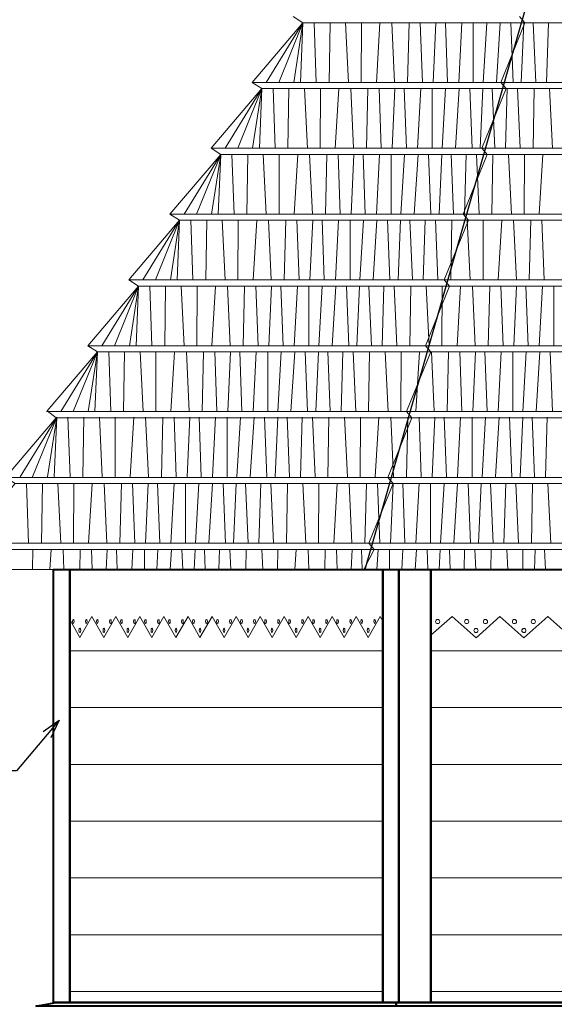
# Model space of a CAD drawing. Header units: centimetres. Extents: x 148485 to 162129, y -6573 to -2118.
# Tile 161 of 167: x 158454 to 158654, y -6051 to -5683. Entities that reach past the tile are written whole.
import ezdxf
from ezdxf import colors
from ezdxf.entities.mleader import LeaderData, LeaderLine
from ezdxf.math import Vec2, Vec3

# ---------------------------------------------------------------- set-up
doc = ezdxf.new("R2010")
doc.units = ezdxf.units.CM
doc.header["$LTSCALE"] = 0.1
doc.layers.get('0').update_dxf_attribs({"color": 45})
for name, color, linetype, lineweight in [('ELEWACJE - dach podziały', 34, 'Continuous', 15), ('ELEWACJE - gzymsy', 231, 'Continuous', 15), ('ELEWACJE - hacz dachówki', 251, 'Continuous', 9), ('ELEWACJE - ściany', 7, 'Continuous', 40), ('WIDOKOWE', 4, 'Continuous', 15)]:
    doc.layers.add(name, color=color, linetype=linetype, lineweight=lineweight)
doc.styles.add('Skala 50', font='simplex.shx', dxfattribs={"width": 0.9, "height": 10})
pattern_1 = [(360, (-5001.28, 0), (5e-15, 21.2132034), [])]

# ---------------------------------------------------------------- blocks, each defined once
blk = doc.blocks.new('_Open30')
at = {"color": 0, "linetype": 'ByBlock', "lineweight": -2, "transparency": 16777216}
for p, q in [((-1, 0.2679), (0, 0)), ((0, 0), (-1, -0.2679)), ((0, 0), (-1, 0))]:
    blk.add_line(p, q, dxfattribs=at)

msp = doc.modelspace()

# ---------------------------------------------------------------- hatches: boundary and pattern name
at = {"layer": 'ELEWACJE - hacz dachówki'}
h = msp.add_hatch(dxfattribs=at)
h.set_pattern_fill('JIS_WOOD', color=256, scale=30, angle=315)
h.set_pattern_definition(pattern_1)
h.paths.add_polyline_path([(158589.533, -6049.86), (158472.462, -6049.86), (158472.462, -5906.812), (158476.265, -5913.527), (158480.769, -5905.622), (158485.247, -5913.527), (158489.751, -5905.622), (158494.228, -5913.527), (158498.733, -5905.622), (158503.21, -5913.527), (158507.715, -5905.622), (158512.192, -5913.527), (158516.697, -5905.622), (158521.174, -5913.527), (158525.678, -5905.622), (158530.156, -5913.527), (158534.66, -5905.622), (158539.137, -5913.527), (158543.642, -5905.622), (158548.119, -5913.527), (158552.624, -5905.622), (158557.101, -5913.527), (158561.606, -5905.622), (158566.083, -5913.527), (158570.587, -5905.622), (158575.064, -5913.527), (158579.569, -5905.622), (158584.046, -5913.527), (158588.551, -5905.622), (158589.533, -5907.356)])
h = msp.add_hatch(dxfattribs=at)
h.set_pattern_fill('JIS_WOOD', color=256, scale=30, angle=315)
h.set_pattern_definition(pattern_1)
h.paths.add_polyline_path([(158802.159, -5912.64), (158794.277, -5905.662), (158785.322, -5913.566), (158776.395, -5905.662), (158767.44, -5913.566), (158758.513, -5905.662), (158749.558, -5913.566), (158740.631, -5905.662), (158731.677, -5913.566), (158722.75, -5905.662), (158713.795, -5913.566), (158704.868, -5905.662), (158695.913, -5913.566), (158686.986, -5905.662), (158678.031, -5913.566), (158669.104, -5905.662), (158660.149, -5913.566), (158651.222, -5905.662), (158642.268, -5913.566), (158633.341, -5905.662), (158624.386, -5913.566), (158615.459, -5905.662), (158607.533, -5912.658), (158607.533, -6049.86), (158802.159, -6049.86)])

# ---------------------------------------------------------------- linework, layer by layer
at = {"layer": 'Defpoints'}
msp.add_lwpolyline([(158826.238, -5888.06), (158710.712, -5441.463), (158582.859, -5888.06)], dxfattribs=at)
at = {"layer": 'ELEWACJE - dach podziały'}
for points in [[(158427.643, -5888.06), (158436.714, -5880.57), (158433.09, -5878.245), (158452.081, -5855.977), (158448.458, -5853.652), (158467.449, -5831.384), (158463.984, -5828.843), (158482.817, -5806.79), (158479.193, -5804.465), (158498.184, -5782.197), (158494.561, -5779.872), (158513.552, -5757.603), (158509.929, -5755.278), (158528.92, -5733.01), (158525.296, -5730.685), (158544.287, -5708.417), (158540.664, -5706.091), (158559.655, -5683.823), (158556.032, -5681.498)], [(158582.402, -5888.06), (158586.336, -5880.57), (158586.336, -5880.57), (158584.336, -5878.245), (158593.377, -5855.977), (158593.377, -5855.977), (158591.377, -5853.652), (158600.418, -5831.384), (158598.418, -5829.058), (158607.458, -5806.79), (158605.458, -5804.465), (158614.499, -5782.197), (158612.499, -5779.872), (158621.54, -5757.603), (158619.54, -5755.278), (158628.58, -5733.01), (158626.58, -5730.685), (158635.621, -5708.417), (158633.621, -5706.091), (158642.661, -5683.823), (158640.661, -5681.498)], [(158880.759, -5706.091), (158540.664, -5706.091)], [(158896.127, -5730.685), (158525.296, -5730.685)], [(158911.495, -5755.278), (158509.929, -5755.278)], [(158926.862, -5779.872), (158494.561, -5779.872)], [(158942.23, -5804.465), (158479.193, -5804.465)], [(158957.598, -5829.058), (158463.826, -5829.058)], [(158972.965, -5853.652), (158448.458, -5853.652)], [(158988.333, -5878.245), (158433.09, -5878.245)], [(158993.78, -5888.06), (158427.643, -5888.06)]]:
    msp.add_lwpolyline(points, dxfattribs=at)
at = {"layer": 'ELEWACJE - gzymsy'}
msp.add_lwpolyline([(158588.551, -5905.622), (158589.533, -5907.356), (158589.533, -5888.06), (158589.533, -5888.06), (158472.462, -5888.06), (158472.462, -5906.812), (158472.462, -5906.812), (158476.265, -5913.527), (158480.769, -5905.622), (158485.247, -5913.527), (158489.751, -5905.622), (158494.228, -5913.527), (158498.733, -5905.622), (158503.21, -5913.527), (158507.715, -5905.622), (158512.192, -5913.527), (158516.697, -5905.622), (158521.174, -5913.527), (158525.678, -5905.622), (158530.156, -5913.527), (158534.66, -5905.622), (158539.137, -5913.527), (158543.642, -5905.622), (158548.119, -5913.527), (158552.624, -5905.622), (158557.101, -5913.527), (158561.606, -5905.622), (158566.083, -5913.527), (158570.587, -5905.622), (158575.064, -5913.527), (158579.569, -5905.622), (158584.046, -5913.527)], close=True, dxfattribs=at)
msp.add_lwpolyline([(158802.159, -5888.06), (158607.533, -5888.06), (158607.533, -5888.06), (158607.533, -5912.658), (158615.459, -5905.662), (158615.459, -5905.662), (158624.386, -5913.566), (158633.341, -5905.662), (158633.341, -5905.662), (158642.268, -5913.566), (158651.222, -5905.662), (158651.222, -5905.662), (158660.149, -5913.566)], dxfattribs=at)
for centre in [(158610.022, -5907.537), (158620.868, -5907.537), (158627.904, -5907.537), (158638.749, -5907.537), (158645.785, -5907.537), (158624.386, -5910.874), (158642.268, -5910.874)]:
    msp.add_circle(centre, 0.783, dxfattribs=at)
for centre in [(158473.833, -5907.498), (158482.815, -5907.498), (158491.797, -5907.498), (158500.779, -5907.498), (158509.761, -5907.498), (158518.742, -5907.498), (158527.724, -5907.498), (158536.706, -5907.498), (158545.688, -5907.498), (158554.67, -5907.498), (158563.651, -5907.498), (158572.633, -5907.498), (158581.615, -5907.498)]:
    msp.add_ellipse(centre, major_axis=(0, -0.783), ratio=0.4173659, dxfattribs=at)
at = {"layer": 'ELEWACJE - gzymsy', "extrusion": (0, 0, -1)}
for centre in [(158478.696, -5907.498), (158487.678, -5907.498), (158496.66, -5907.498), (158505.641, -5907.498), (158514.623, -5907.498), (158523.605, -5907.498), (158532.587, -5907.498), (158541.569, -5907.498), (158550.55, -5907.498), (158559.532, -5907.498), (158568.514, -5907.498), (158577.496, -5907.498), (158586.478, -5907.498), (158476.265, -5910.835), (158485.246, -5910.835), (158494.228, -5910.835), (158503.21, -5910.835), (158512.192, -5910.835), (158521.174, -5910.835), (158530.155, -5910.835), (158539.137, -5910.835), (158548.119, -5910.835), (158557.101, -5910.835), (158566.083, -5910.835), (158575.064, -5910.835), (158584.046, -5910.835)]:
    msp.add_ellipse(centre, major_axis=(0, -0.783), ratio=0.4173659, dxfattribs=at)
at = {"layer": 'ELEWACJE - hacz dachówki'}
for p, q in [((158559.655, -5683.823), (158558.751, -5706.091)), ((158563.878, -5683.823), (158564.636, -5706.091)), ((158569.812, -5683.823), (158569.446, -5706.091)), ((158575.596, -5683.823), (158576.711, -5706.091)), ((158581.569, -5683.823), (158581.483, -5706.091)), ((158588.476, -5683.823), (158587.131, -5706.091)), ((158592.914, -5683.823), (158593.942, -5706.091)), ((158599.351, -5683.823), (158598.8, -5706.091)), ((158603.517, -5683.823), (158604.344, -5706.091)), ((158608.395, -5706.091), (158609.414, -5683.823)), ((158613.717, -5706.091), (158612.917, -5683.823)), ((158617.896, -5706.091), (158619.061, -5683.823)), ((158623.374, -5706.091), (158623.374, -5683.823)), ((158627.059, -5706.091), (158628.37, -5683.823)), ((158632.04, -5706.091), (158633.423, -5683.823)), ((158638.259, -5706.091), (158637.385, -5683.823)), ((158641.319, -5706.091), (158642.282, -5683.823)), ((158646.731, -5706.091), (158645.767, -5683.823)), ((158650.763, -5706.091), (158651.443, -5683.823)), ((158544.287, -5708.417), (158543.384, -5730.685)), ((158548.51, -5708.417), (158549.268, -5730.685)), ((158554.445, -5708.417), (158554.078, -5730.685)), ((158560.229, -5708.417), (158561.344, -5730.685)), ((158566.201, -5708.417), (158566.115, -5730.685)), ((158573.108, -5708.417), (158571.764, -5730.685)), ((158577.546, -5708.417), (158578.574, -5730.685)), ((158583.983, -5708.417), (158583.433, -5730.685)), ((158588.15, -5708.417), (158588.976, -5730.685)), ((158593.027, -5730.685), (158594.046, -5708.417)), ((158598.35, -5730.685), (158597.549, -5708.417)), ((158602.529, -5730.685), (158603.693, -5708.417)), ((158608.006, -5730.685), (158608.006, -5708.417)), ((158611.692, -5730.685), (158613.002, -5708.417)), ((158616.672, -5730.685), (158618.055, -5708.417)), ((158622.891, -5730.685), (158622.018, -5708.417)), ((158625.951, -5730.685), (158626.914, -5708.417)), ((158631.363, -5730.685), (158630.4, -5708.417)), ((158635.396, -5730.685), (158636.075, -5708.417)), ((158640.882, -5730.685), (158639.919, -5708.417)), ((158646.058, -5708.417), (158645.692, -5730.685)), ((158651.842, -5708.417), (158652.957, -5730.685)), ((158528.92, -5733.01), (158528.016, -5755.278)), ((158533.142, -5733.01), (158533.901, -5755.278)), ((158539.077, -5733.01), (158538.711, -5755.278)), ((158544.861, -5733.01), (158545.976, -5755.278)), ((158550.834, -5733.01), (158550.748, -5755.278)), ((158557.741, -5733.01), (158556.396, -5755.278)), ((158562.179, -5733.01), (158563.206, -5755.278)), ((158568.615, -5733.01), (158568.065, -5755.278)), ((158572.782, -5733.01), (158573.608, -5755.278)), ((158577.659, -5755.278), (158578.679, -5733.01)), ((158582.982, -5755.278), (158582.181, -5733.01)), ((158587.161, -5755.278), (158588.326, -5733.01)), ((158592.639, -5755.278), (158592.639, -5733.01)), ((158596.324, -5755.278), (158597.635, -5733.01)), ((158601.305, -5755.278), (158602.688, -5733.01)), ((158607.524, -5755.278), (158606.65, -5733.01)), ((158610.583, -5755.278), (158611.546, -5733.01)), ((158615.995, -5755.278), (158615.032, -5733.01)), ((158620.028, -5755.278), (158620.708, -5733.01)), ((158625.514, -5755.278), (158624.551, -5733.01)), ((158630.69, -5733.01), (158630.324, -5755.278)), ((158636.474, -5733.01), (158637.589, -5755.278)), ((158642.447, -5733.01), (158642.361, -5755.278)), ((158649.354, -5733.01), (158648.009, -5755.278)), ((158513.552, -5757.603), (158512.648, -5779.872)), ((158517.775, -5757.603), (158518.533, -5779.872)), ((158523.71, -5757.603), (158523.343, -5779.872)), ((158529.493, -5757.603), (158530.608, -5779.872)), ((158535.466, -5757.603), (158535.38, -5779.872)), ((158542.373, -5757.603), (158541.028, -5779.872)), ((158546.811, -5757.603), (158547.839, -5779.872)), ((158553.248, -5757.603), (158552.697, -5779.872)), ((158557.414, -5757.603), (158558.241, -5779.872)), ((158562.292, -5779.872), (158563.311, -5757.603)), ((158567.614, -5779.872), (158566.814, -5757.603)), ((158571.793, -5779.872), (158572.958, -5757.603)), ((158577.271, -5779.872), (158577.271, -5757.603)), ((158580.956, -5779.872), (158582.267, -5757.603)), ((158585.937, -5779.872), (158587.32, -5757.603)), ((158592.156, -5779.872), (158591.282, -5757.603)), ((158595.216, -5779.872), (158596.179, -5757.603)), ((158600.628, -5779.872), (158599.664, -5757.603)), ((158604.66, -5779.872), (158605.34, -5757.603)), ((158610.146, -5779.872), (158609.183, -5757.603)), ((158615.323, -5757.603), (158614.956, -5779.872)), ((158621.107, -5757.603), (158622.222, -5779.872)), ((158627.079, -5757.603), (158626.993, -5779.872)), ((158633.986, -5757.603), (158632.641, -5779.872)), ((158638.424, -5757.603), (158639.452, -5779.872)), ((158644.861, -5757.603), (158644.311, -5779.872)), ((158649.028, -5757.603), (158649.854, -5779.872)), ((158498.184, -5782.197), (158497.281, -5804.465)), ((158502.407, -5782.197), (158503.165, -5804.465)), ((158508.342, -5782.197), (158507.975, -5804.465)), ((158514.126, -5782.197), (158515.241, -5804.465)), ((158520.098, -5782.197), (158520.012, -5804.465)), ((158527.005, -5782.197), (158525.661, -5804.465)), ((158531.443, -5782.197), (158532.471, -5804.465)), ((158537.88, -5782.197), (158537.33, -5804.465)), ((158542.047, -5782.197), (158542.873, -5804.465)), ((158546.924, -5804.465), (158547.943, -5782.197)), ((158552.247, -5804.465), (158551.446, -5782.197)), ((158556.426, -5804.465), (158557.59, -5782.197)), ((158561.903, -5804.465), (158561.903, -5782.197)), ((158565.589, -5804.465), (158566.899, -5782.197)), ((158570.569, -5804.465), (158571.952, -5782.197)), ((158576.788, -5804.465), (158575.915, -5782.197)), ((158579.848, -5804.465), (158580.811, -5782.197)), ((158585.26, -5804.465), (158584.297, -5782.197)), ((158589.293, -5804.465), (158589.972, -5782.197)), ((158594.779, -5804.465), (158593.816, -5782.197)), ((158599.955, -5782.197), (158599.589, -5804.465)), ((158605.739, -5782.197), (158606.854, -5804.465)), ((158611.712, -5782.197), (158611.626, -5804.465)), ((158618.619, -5782.197), (158617.274, -5804.465)), ((158623.057, -5782.197), (158624.084, -5804.465)), ((158629.493, -5782.197), (158628.943, -5804.465)), ((158633.66, -5782.197), (158634.486, -5804.465)), ((158638.537, -5804.465), (158639.557, -5782.197)), ((158643.86, -5804.465), (158643.059, -5782.197)), ((158648.039, -5804.465), (158649.204, -5782.197)), ((158653.517, -5804.465), (158653.517, -5782.197)), ((158482.817, -5806.79), (158481.913, -5829.058)), ((158487.039, -5806.79), (158487.798, -5829.058)), ((158492.974, -5806.79), (158492.608, -5829.058)), ((158498.758, -5806.79), (158499.873, -5829.058)), ((158504.731, -5806.79), (158504.645, -5829.058)), ((158511.638, -5806.79), (158510.293, -5829.058)), ((158516.076, -5806.79), (158517.103, -5829.058)), ((158522.512, -5806.79), (158521.962, -5829.058)), ((158526.679, -5806.79), (158527.505, -5829.058)), ((158531.556, -5829.058), (158532.576, -5806.79)), ((158536.879, -5829.058), (158536.078, -5806.79)), ((158541.058, -5829.058), (158542.223, -5806.79)), ((158546.536, -5829.058), (158546.536, -5806.79)), ((158550.221, -5829.058), (158551.532, -5806.79)), ((158555.202, -5829.058), (158556.585, -5806.79)), ((158561.421, -5829.058), (158560.547, -5806.79)), ((158564.48, -5829.058), (158565.443, -5806.79)), ((158569.892, -5829.058), (158568.929, -5806.79)), ((158573.925, -5829.058), (158574.605, -5806.79)), ((158579.411, -5829.058), (158578.448, -5806.79)), ((158584.588, -5806.79), (158584.221, -5829.058)), ((158590.371, -5806.79), (158591.486, -5829.058)), ((158596.344, -5806.79), (158596.258, -5829.058)), ((158603.251, -5806.79), (158601.906, -5829.058)), ((158607.689, -5806.79), (158608.717, -5829.058)), ((158614.126, -5806.79), (158613.575, -5829.058)), ((158618.292, -5806.79), (158619.119, -5829.058)), ((158623.17, -5829.058), (158624.189, -5806.79)), ((158628.492, -5829.058), (158627.692, -5806.79)), ((158632.671, -5829.058), (158633.836, -5806.79)), ((158638.149, -5829.058), (158638.149, -5806.79)), ((158641.834, -5829.058), (158643.145, -5806.79)), ((158646.815, -5829.058), (158648.198, -5806.79)), ((158653.034, -5829.058), (158652.16, -5806.79)), ((158467.607, -5831.168), (158466.704, -5853.436)), ((158471.83, -5831.168), (158472.588, -5853.436)), ((158477.765, -5831.168), (158477.398, -5853.436)), ((158483.548, -5831.168), (158484.663, -5853.436)), ((158489.521, -5831.168), (158489.435, -5853.436)), ((158496.428, -5831.168), (158495.083, -5853.436)), ((158500.866, -5831.168), (158501.894, -5853.436)), ((158507.303, -5831.168), (158506.753, -5853.436)), ((158511.469, -5831.168), (158512.296, -5853.436)), ((158516.347, -5853.436), (158517.366, -5831.168)), ((158521.67, -5853.436), (158520.869, -5831.168)), ((158525.849, -5853.436), (158527.013, -5831.168)), ((158531.326, -5853.436), (158531.326, -5831.168)), ((158535.011, -5853.436), (158536.322, -5831.168)), ((158539.992, -5853.436), (158541.375, -5831.168)), ((158546.211, -5853.436), (158545.337, -5831.168)), ((158549.271, -5853.436), (158550.234, -5831.168)), ((158554.683, -5853.436), (158553.72, -5831.168)), ((158558.715, -5853.436), (158559.395, -5831.168)), ((158564.201, -5853.436), (158563.238, -5831.168)), ((158569.378, -5831.168), (158569.011, -5853.436)), ((158575.162, -5831.168), (158576.277, -5853.436)), ((158581.135, -5831.168), (158581.048, -5853.436)), ((158588.041, -5831.168), (158586.697, -5853.436)), ((158592.48, -5831.168), (158593.507, -5853.436)), ((158598.916, -5831.168), (158598.366, -5853.436)), ((158603.083, -5831.168), (158603.909, -5853.436)), ((158607.96, -5853.436), (158608.979, -5831.168)), ((158613.283, -5853.436), (158612.482, -5831.168)), ((158617.462, -5853.436), (158618.626, -5831.168)), ((158622.939, -5853.436), (158622.939, -5831.168)), ((158626.625, -5853.436), (158627.935, -5831.168)), ((158631.605, -5853.436), (158632.989, -5831.168)), ((158637.824, -5853.436), (158636.951, -5831.168)), ((158640.884, -5853.436), (158641.847, -5831.168)), ((158646.296, -5853.436), (158645.333, -5831.168)), ((158650.329, -5853.436), (158651.008, -5831.168)), ((158456.304, -5855.977), (158457.062, -5878.245)), ((158462.239, -5855.977), (158461.872, -5878.245)), ((158468.023, -5855.977), (158469.138, -5878.245)), ((158473.995, -5855.977), (158473.909, -5878.245)), ((158480.902, -5855.977), (158479.558, -5878.245)), ((158485.341, -5855.977), (158486.368, -5878.245)), ((158491.777, -5855.977), (158491.227, -5878.245)), ((158495.944, -5855.977), (158496.77, -5878.245)), ((158500.821, -5878.245), (158501.84, -5855.977)), ((158506.144, -5878.245), (158505.343, -5855.977)), ((158510.323, -5878.245), (158511.487, -5855.977)), ((158515.8, -5878.245), (158515.8, -5855.977)), ((158519.486, -5878.245), (158520.796, -5855.977)), ((158524.466, -5878.245), (158525.849, -5855.977)), ((158530.685, -5878.245), (158529.812, -5855.977)), ((158533.745, -5878.245), (158534.708, -5855.977)), ((158539.157, -5878.245), (158538.194, -5855.977)), ((158543.19, -5878.245), (158543.869, -5855.977)), ((158548.676, -5878.245), (158547.713, -5855.977)), ((158553.852, -5855.977), (158553.486, -5878.245)), ((158559.636, -5855.977), (158560.751, -5878.245)), ((158565.609, -5855.977), (158565.523, -5878.245)), ((158572.516, -5855.977), (158571.171, -5878.245)), ((158576.954, -5855.977), (158577.981, -5878.245)), ((158583.39, -5855.977), (158582.84, -5878.245)), ((158587.557, -5855.977), (158588.383, -5878.245)), ((158592.434, -5878.245), (158593.454, -5855.977)), ((158597.757, -5878.245), (158596.956, -5855.977)), ((158601.936, -5878.245), (158603.101, -5855.977)), ((158607.414, -5878.245), (158607.414, -5855.977)), ((158611.099, -5878.245), (158612.41, -5855.977)), ((158616.08, -5878.245), (158617.463, -5855.977)), ((158622.299, -5878.245), (158621.425, -5855.977)), ((158625.358, -5878.245), (158626.321, -5855.977)), ((158630.77, -5878.245), (158629.807, -5855.977)), ((158634.803, -5878.245), (158635.483, -5855.977)), ((158640.289, -5878.245), (158639.326, -5855.977)), ((158645.466, -5855.977), (158645.099, -5878.245)), ((158651.249, -5855.977), (158652.364, -5878.245)), ((158458.628, -5880.57), (158458.599, -5888.06)), ((158465.535, -5880.57), (158465.082, -5888.06)), ((158469.973, -5880.57), (158470.319, -5888.06)), ((158476.409, -5880.57), (158476.224, -5888.06)), ((158480.576, -5880.57), (158480.854, -5888.06)), ((158486.13, -5888.06), (158486.473, -5880.57)), ((158490.245, -5888.06), (158489.975, -5880.57)), ((158495.728, -5888.06), (158496.12, -5880.57)), ((158500.433, -5888.06), (158500.433, -5880.57)), ((158504.988, -5888.06), (158505.429, -5880.57)), ((158510.017, -5888.06), (158510.482, -5880.57)), ((158514.738, -5888.06), (158514.444, -5880.57)), ((158519.016, -5888.06), (158519.34, -5880.57)), ((158523.15, -5888.06), (158522.826, -5880.57)), ((158528.273, -5888.06), (158528.502, -5880.57)), ((158532.669, -5888.06), (158532.345, -5880.57)), ((158538.485, -5880.57), (158538.361, -5888.06)), ((158544.268, -5880.57), (158544.643, -5888.06)), ((158550.241, -5880.57), (158550.212, -5888.06)), ((158557.148, -5880.57), (158556.696, -5888.06)), ((158561.586, -5880.57), (158561.932, -5888.06)), ((158568.023, -5880.57), (158567.838, -5888.06)), ((158572.189, -5880.57), (158572.467, -5888.06)), ((158577.743, -5888.06), (158578.086, -5880.57)), ((158581.858, -5888.06), (158581.589, -5880.57)), ((158587.341, -5888.06), (158587.733, -5880.57)), ((158592.046, -5888.06), (158592.046, -5880.57)), ((158596.601, -5888.06), (158597.042, -5880.57)), ((158601.63, -5888.06), (158602.095, -5880.57)), ((158606.351, -5888.06), (158606.057, -5880.57)), ((158610.63, -5888.06), (158610.954, -5880.57)), ((158614.763, -5888.06), (158614.439, -5880.57)), ((158619.886, -5888.06), (158620.115, -5880.57)), ((158624.282, -5888.06), (158623.958, -5880.57)), ((158630.098, -5880.57), (158629.975, -5888.06)), ((158635.882, -5880.57), (158636.257, -5888.06)), ((158641.854, -5880.57), (158641.825, -5888.06)), ((158646.187, -5888.06), (158646.51, -5880.57)), ((158650.32, -5888.06), (158649.996, -5880.57))]:
    msp.add_line(p, q, dxfattribs=at)
for points in [[(158545.941, -5706.091), (158559.655, -5683.823)], [(158559.655, -5683.823), (158550.655, -5706.091)], [(158556.237, -5706.091), (158559.655, -5683.823)], [(158861.768, -5683.823), (158559.655, -5683.823)], [(158530.573, -5730.685), (158544.287, -5708.417)], [(158544.287, -5708.417), (158535.287, -5730.685)], [(158540.869, -5730.685), (158544.287, -5708.417)], [(158877.136, -5708.417), (158544.287, -5708.417)], [(158515.206, -5755.278), (158528.92, -5733.01)], [(158528.92, -5733.01), (158519.92, -5755.278)], [(158525.502, -5755.278), (158528.92, -5733.01)], [(158892.504, -5733.01), (158528.92, -5733.01)], [(158499.838, -5779.872), (158513.552, -5757.603)], [(158513.552, -5757.603), (158504.552, -5779.872)], [(158510.134, -5779.872), (158513.552, -5757.603)], [(158513.552, -5757.603), (158907.871, -5757.603)], [(158484.47, -5804.465), (158498.184, -5782.197)], [(158498.184, -5782.197), (158489.184, -5804.465)], [(158494.766, -5804.465), (158498.184, -5782.197)], [(158923.239, -5782.197), (158498.184, -5782.197)], [(158469.103, -5829.058), (158482.817, -5806.79)], [(158482.817, -5806.79), (158473.817, -5829.058)], [(158479.399, -5829.058), (158482.817, -5806.79)], [(158482.817, -5806.79), (158938.607, -5806.79)], [(158453.893, -5853.436), (158467.607, -5831.168)], [(158467.607, -5831.168), (158458.607, -5853.436)], [(158464.189, -5853.436), (158467.607, -5831.168)], [(158953.974, -5831.384), (158467.449, -5831.384)], [(158452.081, -5855.977), (158969.342, -5855.977)], [(158984.71, -5880.57), (158436.714, -5880.57)]]:
    msp.add_lwpolyline(points, dxfattribs=at)
at = {"layer": 'ELEWACJE - ściany'}
msp.add_lwpolyline([(158594.533, -6049.86), (158466.462, -6049.86), (158466.462, -5888.06), (158948.462, -5888.06), (158948.462, -6049.86), (158815.159, -6049.86), (158815.159, -6049.86), (158594.533, -6049.86), (158594.533, -6049.86)], dxfattribs=at)
for points in [[(158472.462, -6049.86), (158466.462, -6049.86), (158466.462, -5888.06), (158472.462, -5888.06)], [(158472.462, -5888.06), (158589.533, -5888.06), (158589.533, -6049.86), (158472.462, -6049.86)], [(158595.533, -6049.86), (158589.533, -6049.86), (158589.533, -5888.06), (158595.533, -5888.06)], [(158607.533, -6049.86), (158595.533, -6049.86), (158595.533, -5888.06), (158607.533, -5888.06)], [(158607.533, -5888.06), (158802.159, -5888.06), (158802.159, -6049.86), (158607.533, -6049.86)], [(158459.755, -6051.218), (158467.462, -6049.86), (158594.533, -6049.86), (158594.533, -6051.218)], [(158594.533, -6049.86), (158815.159, -6049.86), (158815.159, -6051.218), (158594.533, -6051.218)]]:
    msp.add_lwpolyline(points, close=True, dxfattribs=at)

# ---------------------------------------------------------------- leaders
at = {"layer": 'WIDOKOWE'}
ml = msp.add_multileader_mtext('Standard', dxfattribs=at)
ml.set_content('{\\W0.6;naroża olistwowane}', color=256, style='Skala 50')
ml.set_leader_properties()
ml.set_arrow_properties(name='OPEN30')
ml.build(insert=Vec2(0, 0))
ml.multileader.update_dxf_attribs({"dogleg_length": 5, "arrow_head_size": 7})
ctx = ml.context
ctx.base_point, ctx.char_height, ctx.arrow_head_size, ctx.plane_origin = Vec3(158391.328, -5963.29), 9, 7, Vec3(92457.045, 784.522)
notes = []
notes.append((ctx, [(0, (1, 1, 0), (158452.544, -5963.29), (-1, 0), 11.187, [(0, [(158468.506, -5944.438)], 0, [])])]))
ctx.mtext.insert, ctx.mtext.width, ctx.mtext.defined_height = Vec3(158393.328, -5957.89), 57.84216, 46.643
for ctx, leaders in notes:
    for number, flags, end, landing, length, lines in leaders:
        leader = LeaderData()
        leader.index, (leader.has_last_leader_line, leader.has_dogleg_vector, leader.attachment_direction) = number, flags
        leader.last_leader_point, leader.dogleg_vector, leader.dogleg_length = Vec3(end), Vec3(landing), length
        for number, points, colour, breaks in lines:
            line = LeaderLine()
            line.index, line.vertices, line.color, line.breaks = number, Vec3.list(points), colors.encode_raw_color(colour), breaks
            leader.lines.append(line)
        ctx.leaders.append(leader)

doc.saveas('drawing.dxf')
